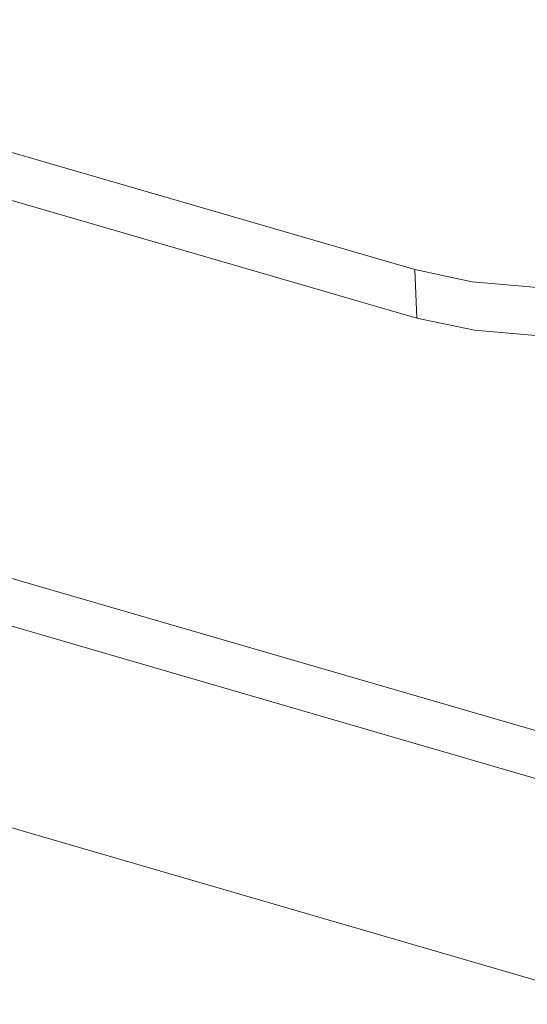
# Model space of a CAD drawing. Header units: millimetres. Extents: x 3925 to 5043, y -86 to 778.
# Tile 133 of 164: x 4829 to 4843, y 407 to 435. Entities that reach past the tile are written whole.
import ezdxf

# ---------------------------------------------------------------- set-up
doc = ezdxf.new("R2010")
doc.units = ezdxf.units.MM
doc.header["$LTSCALE"] = 46.255
doc.layers.add('140-155102-0DXF_CONTINUOUS_LINE', color=7, linetype='CONTINUOUS')

msp = doc.modelspace()

# ---------------------------------------------------------------- linework, layer by layer
at = {"layer": '140-155102-0DXF_CONTINUOUS_LINE', "color": 7, "linetype": 'Continuous', "lineweight": 0}
for p, q in [((4757.6463, 452.0093), (4839.8713, 428.0933)), ((4839.9351, 426.7083), (4757.7101, 450.6242)), ((4779.4814, 433.5019), (4851.3101, 412.6098)), ((4759.271, 432.2576), (4845.6818, 407.1242)), ((4851.3739, 411.2247), (4779.5451, 432.1169)), ((4839.8713, 428.0933), (4839.9351, 426.7083))]:
    msp.add_line(p, q, dxfattribs=at)
for points in [[(4850.4402, 428.8041), (4848.9748, 428.2481), (4847.2273, 427.8443), (4845.3159, 427.6183), (4843.3674, 427.5847), (4841.5109, 427.7461), (4839.8713, 428.0933)], [(4839.9351, 426.7083), (4841.5745, 426.3611), (4843.4309, 426.1996), (4845.3794, 426.2332), (4847.2908, 426.4592), (4849.0384, 426.863), (4850.5039, 427.419)]]:
    msp.add_lwpolyline(points, dxfattribs=at)

doc.saveas('drawing.dxf')
